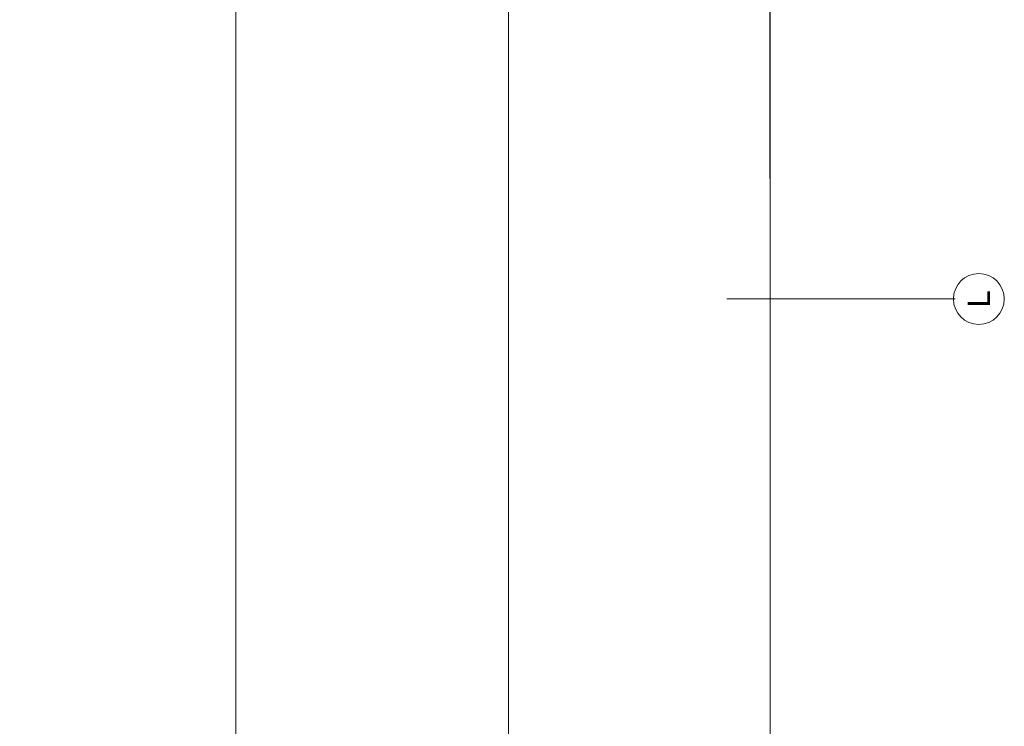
# Model space of a CAD drawing. Header units: millimetres. Extents: x -38031 to 110605, y -30229 to 92226.
# Tile 188 of 194: x 88890 to 102423, y -2375 to 7340. Entities that reach past the tile are written whole.
import ezdxf

# ---------------------------------------------------------------- set-up
doc = ezdxf.new("R2010")
doc.units = ezdxf.units.MM
doc.header["$LTSCALE"] = 50
doc.linetypes.add('STYLE_07', pattern=[1.875, 0.625, -0.20828, 0.625, -0.20836, 0.06943, -0.13893])
doc.layers.add('AL------_MAATVOERING', color=2, linetype='Continuous')
doc.layers.add('BOUWKUNDIG', color=8, linetype='Continuous')
doc.layers.add('stramien', color=1, linetype='Continuous', lineweight=15)
doc.styles.add('Arial', font='ARIAL.TTF')

# ---------------------------------------------------------------- blocks, each defined once
blk = doc.blocks.new('200254 W 211 30-06-2008')
at = {"layer": 'stramien', "linetype": 'STYLE_07', "ltscale": 50}
for p, q in [((20871.95, 2695.43), (20871.95, 4240.03)), ((21018.85, 2695.43), (21018.85, 4240.03)), ((20946.95, 2737.41), (20946.95, 3316.41)), ((18923.73, 3085.95), (21069.72, 3085.95))]:
    blk.add_line(p, q, dxfattribs=at)
at = {"layer": 'stramien', "linetype": 'Continuous'}
blk.add_line((21069.14, 3085.95), (21055.64, 3085.95), dxfattribs=at)
blk.add_circle((21076.22, 3085.95), 7, dxfattribs=at)
at = {"layer": 'stramien', "insert": (21076.22, 3085.95), "char_height": 6.061, "attachment_point": 5, "rotation": 90, "line_spacing_factor": 0.967741, "style": 'Arial'}
blk.add_mtext('{\\C1;\\lL}', dxfattribs=at)

msp = doc.modelspace()

# ---------------------------------------------------------------- block references
at = {"layer": 'BOUWKUNDIG', "xscale": 50, "yscale": 50, "zscale": 50}
msp.add_blockref('200254 W 211 30-06-2008', (-951737.5, -150797.3), dxfattribs=at)

# ---------------------------------------------------------------- next in the draw order: linework, layer by layer
at = {"layer": 'AL------_MAATVOERING'}
msp.add_line((99205, 5158), (99205, 38090.8), dxfattribs=at)

doc.saveas('drawing.dxf')
